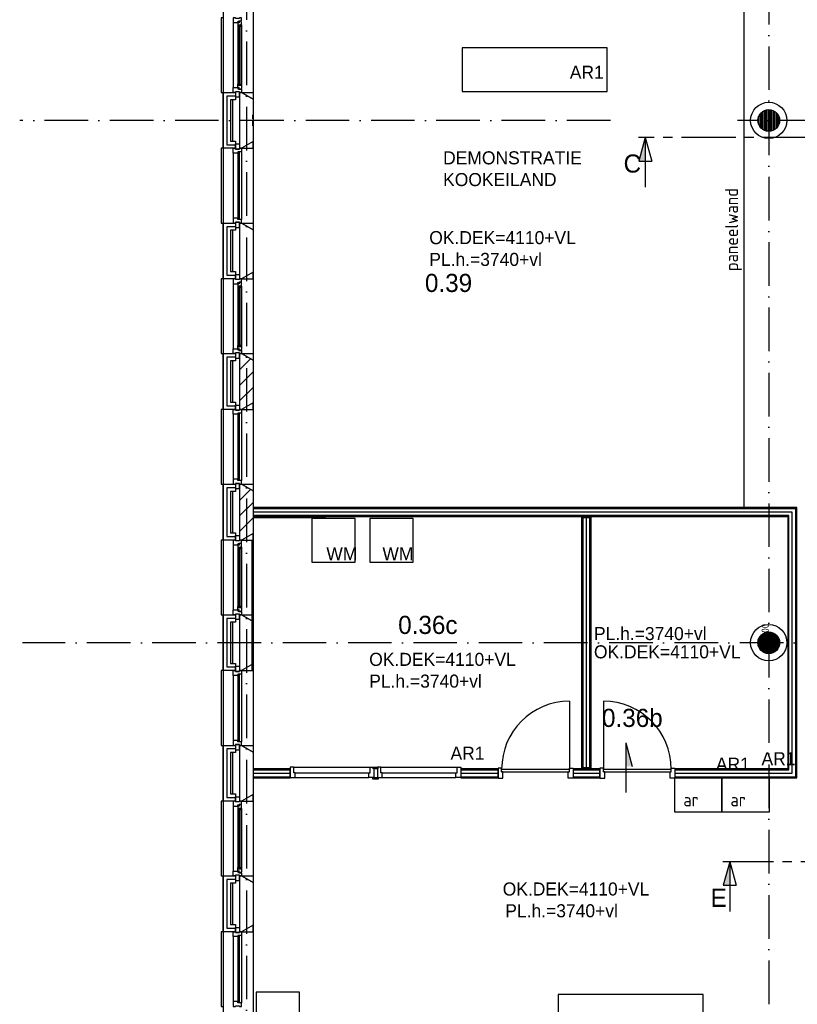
# Model space of a CAD drawing. Header units: millimetres. Extents: x -6587 to 170951, y 244 to 951952.
# Tile 70 of 102: x 114897 to 125617, y 893443 to 907016. Entities that reach past the tile are written whole.
import ezdxf

# ---------------------------------------------------------------- set-up
doc = ezdxf.new("R2010")
doc.units = ezdxf.units.MM
doc.header["$LTSCALE"] = 100
for name, pattern in [('CENTER2', [11.25, 7.5, -1.25, 1.25, -1.25]), ('DASHDOT', [9, 6, -1.5, 0, -1.5]), ('HIDDEN4', [0.9375, 0.625, -0.3125])]:
    doc.linetypes.add(name, pattern=pattern)
for name, color, linetype in [('AL$7----_STRAMIEN', 1, 'DASHDOT'), ('AL$8----_HULPKOLOM', 2, 'CONTINUOUS'), ('AL28----_KONSTRUKTIE', 3, 'CONTINUOUS'), ('ALN-----_BLOCKNAAM', 2, 'CONTINUOUS'), ('ALXAA---_GEWBETON', 12, 'CONTINUOUS'), ('BL$4----', 7, 'CONTINUOUS'), ('BOUW', 8, 'CONTINUOUS'), ('DOORSNEDE', 1, 'CONTINUOUS'), ('FL82----', 7, 'CONTINUOUS')]:
    doc.layers.add(name, color=color, linetype=linetype)
doc.styles.add('BURO-018', font='BUROFONT.shx', dxfattribs={"height": 180})
doc.styles.add('BURO-025', font='BUROFONT.shx', dxfattribs={"height": 250})
doc.styles.add('BURO-050', font='BUROFONT.shx', dxfattribs={"height": 500})
doc.styles.get("Standard").update_dxf_attribs({"font": 'iso.shx'})
pattern_1 = [(90, (125223.774, 905627.546), (-20, 1e-15), [])]

# ---------------------------------------------------------------- blocks, each defined once
blk = doc.blocks.new('K300')
at = {"layer": 'ALXAA---_GEWBETON'}
h = blk.add_hatch(dxfattribs=at)
h.set_pattern_fill('GEWPBET', color=256, scale=100, style=0)
h.set_pattern_definition([(0, (0, 0), (0, 20), [])])
edge = h.paths.add_edge_path()
edge.add_arc((0, 0), 150, 0, 360)
at = {"layer": 'AL$8----_HULPKOLOM'}
blk.add_circle((0, 0), 250, dxfattribs=at)
at = {"layer": 'AL28----_KONSTRUKTIE'}
blk.add_circle((0, 0), 150, dxfattribs=at)
at = {"layer": 'ALN-----_BLOCKNAAM', "linetype": 'Continuous'}
blk.add_text('K300', height=100, dxfattribs=at).set_placement((0, 0))

msp = doc.modelspace()

# ---------------------------------------------------------------- hatches: boundary and pattern name
at = {"layer": 'BOUW'}
h = msp.add_hatch(dxfattribs=at)
h.set_pattern_fill('GEWPBET', color=256, scale=100, angle=90, style=0)
h.set_pattern_definition(pattern_1)
edge = h.paths.add_edge_path()
edge.add_arc((125223.8, 905627.5), 150, 0, 360)
h = msp.add_hatch(dxfattribs=at)
h.set_pattern_fill('GEWPBET', color=256, scale=100, angle=90, style=0)
h.set_pattern_definition(pattern_1)
edge = h.paths.add_edge_path()
edge.add_arc((125223.8, 905627.5), 150, 0, 360)
h = msp.add_hatch(dxfattribs=at)
h.set_pattern_fill('GEWPBET', color=256, scale=100, angle=90, style=0)
h.set_pattern_definition([(90, (125223.774, 898427.546), (-20, 1e-15), [])])
edge = h.paths.add_edge_path()
edge.add_arc((125223.8, 898427.5), 150, 0, 360)

# ---------------------------------------------------------------- linework, layer by layer
at = {"layer": 'AL$7----_STRAMIEN', "color": 1}
for p, q in [((118023.6, 949018.6), (118023.6, 877276.5)), ((118023.6, 949018.6), (118023.6, 877276.5)), ((125223.6, 948952.5), (125223.6, 877210.3)), ((123040.8, 905627.5), (114897.1, 905627.5)), ((135869.9, 905627.5), (124793.2, 905627.5)), ((129025.4, 898427.5), (114934.4, 898427.5))]:
    msp.add_line(p, q, dxfattribs=at)
at = {"layer": 'BL$4----', "color": 1, "linetype": 'HIDDEN4'}
msp.add_line((118112.4, 905554.8), (118112.4, 905704.1), dxfattribs=at)
at = {"layer": 'BOUW'}
for p, q in [((117703.6, 912737.5), (117703.6, 880107.7)), ((124880.6, 909185.7), (124880.6, 900302.7)), ((118113.6, 906999.2), (118113.6, 906413.9)), ((117703.6, 905242.7), (117703.6, 906012.7)), ((117703.6, 906012.7), (117872.6, 906012.7)), ((117753.6, 905962.7), (117753.6, 905292.7)), ((117753.6, 905962.7), (117753.6, 905292.7)), ((117872.6, 905962.7), (117753.6, 905962.7)), ((117872.6, 905962.7), (117753.6, 905962.7)), ((117803.6, 905912.7), (117803.6, 905342.7)), ((117872.6, 905912.7), (117803.6, 905912.7)), ((117833.6, 905342.7), (117833.6, 905912.7)), ((117872.6, 906012.7), (117872.6, 905912.7)), ((117933.6, 905242.7), (117933.6, 906012.7)), ((117933.6, 906012.7), (117953.6, 906012.7)), ((117933.6, 905342.7), (117933.6, 905912.7)), ((117953.6, 906012.7), (118113.6, 905920.3)), ((118113.6, 905920.3), (118113.6, 905335.1)), ((118113.6, 905920.3), (118113.6, 905335.1)), ((117803.6, 905342.7), (117872.6, 905342.7)), ((117872.6, 905342.7), (117872.6, 905242.7)), ((117872.6, 905242.7), (117703.6, 905242.7)), ((117753.6, 905292.7), (117872.6, 905292.7)), ((117753.6, 905292.7), (117872.6, 905292.7)), ((117953.6, 905242.7), (117933.6, 905242.7)), ((118113.6, 905335.1), (117953.6, 905242.7)), ((117703.6, 904212.7), (117872.6, 904212.7)), ((117703.6, 903442.7), (117703.6, 904212.7)), ((117753.6, 904162.7), (117753.6, 903492.7)), ((117872.6, 904162.7), (117753.6, 904162.7)), ((117753.6, 904162.7), (117753.6, 903492.7)), ((117872.6, 904162.7), (117753.6, 904162.7)), ((117872.6, 904212.7), (117872.6, 904112.7)), ((117933.6, 903442.7), (117933.6, 904212.7)), ((117933.6, 904212.7), (117953.6, 904212.7)), ((117953.6, 904212.7), (118113.6, 904120.3)), ((118113.6, 904120.3), (118113.6, 903535.1)), ((117803.6, 904112.7), (117803.6, 903542.7)), ((117872.6, 904112.7), (117803.6, 904112.7)), ((117833.6, 903542.7), (117833.6, 904112.7)), ((117933.6, 903542.7), (117933.6, 904112.7)), ((117872.6, 903442.7), (117703.6, 903442.7)), ((117753.6, 903492.7), (117872.6, 903492.7)), ((117753.6, 903492.7), (117872.6, 903492.7)), ((117803.6, 903542.7), (117872.6, 903542.7)), ((117872.6, 903542.7), (117872.6, 903442.7)), ((117953.6, 903442.7), (117933.6, 903442.7)), ((118113.6, 903535.1), (117953.6, 903442.7)), ((117703.6, 901642.7), (117703.6, 902412.7)), ((117703.6, 902412.7), (117872.6, 902412.7)), ((117753.6, 902362.7), (117753.6, 901692.7)), ((117753.6, 902362.7), (117753.6, 901692.7)), ((117872.6, 902362.7), (117753.6, 902362.7)), ((117872.6, 902362.7), (117753.6, 902362.7)), ((117872.6, 902412.7), (117872.6, 902312.7)), ((117933.6, 901642.7), (117933.6, 902412.7)), ((117933.6, 902403.6), (117942.7, 902412.7)), ((117933.6, 902412.7), (117953.6, 902412.7)), ((117953.6, 902412.7), (118113.6, 902320.3)), ((117803.6, 902312.7), (117803.6, 901742.7)), ((117872.6, 902312.7), (117803.6, 902312.7)), ((117833.6, 901742.7), (117833.6, 902312.7)), ((117933.6, 902191.5), (118081.2, 902339)), ((117933.6, 901742.7), (117933.6, 902312.7)), ((118113.6, 902320.3), (118113.6, 901735.1)), ((117933.6, 901979.3), (118113.6, 902159.3)), ((117933.6, 901767.2), (118113.6, 901947.2)), ((117753.6, 901692.7), (117872.6, 901692.7)), ((117753.6, 901692.7), (117872.6, 901692.7)), ((117803.6, 901742.7), (117872.6, 901742.7)), ((117872.6, 901742.7), (117872.6, 901642.7)), ((118113.6, 901735.1), (117953.6, 901642.7)), ((117872.6, 901642.7), (117703.6, 901642.7)), ((117953.6, 901642.7), (117933.6, 901642.7)), ((117703.6, 900612.7), (117872.6, 900612.7)), ((117703.6, 899842.7), (117703.6, 900612.7)), ((117872.6, 900612.7), (117872.6, 900512.7)), ((117933.6, 899842.7), (117933.6, 900612.7)), ((117933.6, 900612.7), (117953.6, 900612.7)), ((117933.6, 900603.6), (117942.7, 900612.7)), ((117953.6, 900612.7), (118113.6, 900520.3)), ((117753.6, 900562.7), (117753.6, 899892.7)), ((117872.6, 900562.7), (117753.6, 900562.7)), ((117753.6, 900562.7), (117753.6, 899892.7)), ((117872.6, 900562.7), (117753.6, 900562.7)), ((117803.6, 900512.7), (117803.6, 899942.7)), ((117872.6, 900512.7), (117803.6, 900512.7)), ((117833.6, 899942.7), (117833.6, 900512.7)), ((117933.6, 900391.5), (118081.2, 900539)), ((117933.6, 899942.7), (117933.6, 900512.7)), ((118113.6, 900520.3), (118113.6, 899935.1)), ((117933.6, 900179.3), (118113.6, 900359.3)), ((125611.1, 900290.2), (118113.6, 900290.2)), ((118113.6, 900290.2), (118113.6, 900165.2)), ((125596.1, 900275.2), (118113.6, 900275.2)), ((125548.6, 900227.7), (118113.6, 900227.7)), ((125501.1, 900180.2), (118113.6, 900180.2)), ((125501.1, 896675.2), (125501.1, 900180.2)), ((125548.6, 896627.7), (125548.6, 900227.7)), ((125596.1, 896580.2), (125596.1, 900275.2)), ((125611.1, 896565.2), (125611.1, 900290.2)), ((117933.6, 899967.2), (118113.6, 900147.2)), ((118113.6, 900165.2), (125486.1, 900165.2)), ((118113.6, 900152.7), (119113.6, 900152.7)), ((125486.1, 900165.2), (125486.1, 896690.2)), ((117803.6, 899942.7), (117872.6, 899942.7)), ((117872.6, 899942.7), (117872.6, 899842.7)), ((118113.6, 899935.1), (117953.6, 899842.7)), ((117872.6, 899842.7), (117703.6, 899842.7)), ((117753.6, 899892.7), (117872.6, 899892.7)), ((117753.6, 899892.7), (117872.6, 899892.7)), ((117953.6, 899842.7), (117933.6, 899842.7)), ((118098.6, 899842.7), (118098.6, 898042.7)), ((117703.6, 898042.7), (117703.6, 898812.7)), ((117703.6, 898812.7), (117872.6, 898812.7)), ((117753.6, 898762.7), (117753.6, 898092.7)), ((117872.6, 898762.7), (117753.6, 898762.7)), ((117872.6, 898762.7), (117753.6, 898762.7)), ((117803.6, 898712.7), (117803.6, 898142.7)), ((117872.6, 898712.7), (117803.6, 898712.7)), ((117833.6, 898142.7), (117833.6, 898712.7)), ((117872.6, 898812.7), (117872.6, 898712.7)), ((117933.6, 898042.7), (117933.6, 898812.7)), ((117933.6, 898812.7), (117953.6, 898812.7)), ((117933.6, 898142.7), (117933.6, 898712.7)), ((117953.6, 898812.7), (118113.6, 898720.3)), ((118113.6, 898720.3), (118113.6, 898135.1)), ((117803.6, 898142.7), (117872.6, 898142.7)), ((117872.6, 898142.7), (117872.6, 898042.7)), ((117872.6, 898042.7), (117703.6, 898042.7)), ((117753.6, 898092.7), (117872.6, 898092.7)), ((117753.6, 898092.7), (117872.6, 898092.7)), ((117953.6, 898042.7), (117933.6, 898042.7)), ((118113.6, 898135.1), (117953.6, 898042.7)), ((117703.6, 897012.7), (117872.6, 897012.7)), ((117703.6, 896242.7), (117703.6, 897012.7)), ((117872.6, 896962.7), (117753.6, 896962.7)), ((117753.6, 896962.7), (117753.6, 896292.7)), ((117872.6, 896962.7), (117753.6, 896962.7)), ((117872.6, 897012.7), (117872.6, 896912.7)), ((117933.6, 896242.7), (117933.6, 897012.7)), ((117933.6, 897012.7), (117953.6, 897012.7)), ((117953.6, 897012.7), (118113.6, 896920.3)), ((118113.6, 896920.3), (118113.6, 896335.1)), ((117803.6, 896912.7), (117803.6, 896342.7)), ((117872.6, 896912.7), (117803.6, 896912.7)), ((117833.6, 896342.7), (117833.6, 896912.7)), ((117933.6, 896342.7), (117933.6, 896912.7)), ((118113.6, 896690.2), (118113.6, 896565.2)), ((118627.6, 896690.2), (118113.6, 896690.2)), ((118113.6, 896675.2), (118627.6, 896675.2)), ((118677.6, 896709.7), (118627.6, 896709.7)), ((118627.6, 896709.7), (118627.6, 896570.7)), ((118627.6, 896565.2), (118627.6, 896690.2)), ((118677.6, 896633.7), (118677.6, 896709.7)), ((118677.6, 896709.7), (119727.6, 896709.7)), ((119727.6, 896709.7), (119777.6, 896709.7)), ((119727.6, 896633.7), (119727.6, 896709.7)), ((119765.1, 896708.2), (119765.1, 896690.2)), ((119777.6, 896708.2), (119765.1, 896708.2)), ((119777.6, 896709.7), (119777.6, 896570.7)), ((119840.1, 896708.2), (119777.6, 896708.2)), ((119827.6, 896690.2), (119777.6, 896690.2)), ((119777.6, 896690.2), (119777.6, 896684.7)), ((119877.6, 896709.7), (119827.6, 896709.7)), ((119827.6, 896709.7), (119827.6, 896570.7)), ((119827.6, 896690.2), (119840.1, 896690.2)), ((119827.6, 896684.7), (119827.6, 896690.2)), ((119840.1, 896690.2), (119840.1, 896708.2)), ((119877.6, 896633.7), (119877.6, 896709.7)), ((119877.6, 896709.7), (120927.6, 896709.7)), ((120927.6, 896709.7), (120977.6, 896709.7)), ((120927.6, 896633.7), (120927.6, 896709.7)), ((120977.6, 896709.7), (120977.6, 896570.7)), ((120977.6, 896690.2), (120977.6, 896565.2)), ((121491.6, 896690.2), (120977.6, 896690.2)), ((120977.6, 896675.2), (121491.6, 896675.2)), ((121491.6, 896565.2), (121491.6, 896690.2)), ((123929.6, 896690.2), (123929.6, 896565.2)), ((125486.1, 896690.2), (123929.6, 896690.2)), ((123929.6, 896675.2), (125501.1, 896675.2)), ((118113.6, 896627.7), (118627.6, 896627.7)), ((118113.6, 896580.2), (118627.6, 896580.2)), ((118113.6, 896565.2), (118627.6, 896565.2)), ((118627.6, 896570.7), (118694.6, 896570.7)), ((118694.6, 896633.7), (118677.6, 896633.7)), ((118694.6, 896570.7), (118694.6, 896633.7)), ((118694.6, 896633.7), (119710.6, 896633.7)), ((118694.6, 896570.7), (119710.6, 896570.7)), ((119710.6, 896633.7), (119727.6, 896633.7)), ((119710.6, 896570.7), (119710.6, 896633.7)), ((119777.6, 896570.7), (119710.6, 896570.7)), ((119765.1, 896547.2), (119765.1, 896565.2)), ((119777.6, 896547.2), (119765.1, 896547.2)), ((119777.6, 896565.2), (119777.6, 896570.7)), ((119827.6, 896565.2), (119777.6, 896565.2)), ((119840.1, 896547.2), (119777.6, 896547.2)), ((119827.6, 896570.7), (119894.6, 896570.7)), ((119827.6, 896570.7), (119827.6, 896565.2)), ((119827.6, 896565.2), (119840.1, 896565.2)), ((119840.1, 896565.2), (119840.1, 896547.2)), ((119894.6, 896633.7), (119877.6, 896633.7)), ((119894.6, 896570.7), (119894.6, 896633.7)), ((119894.6, 896633.7), (120910.6, 896633.7)), ((119894.6, 896570.7), (120910.6, 896570.7)), ((120910.6, 896633.7), (120927.6, 896633.7)), ((120910.6, 896570.7), (120910.6, 896633.7)), ((120977.6, 896570.7), (120910.6, 896570.7)), ((120977.6, 896627.7), (121491.6, 896627.7)), ((120977.6, 896580.2), (121491.6, 896580.2)), ((120977.6, 896565.2), (121491.6, 896565.2)), ((123929.6, 896627.7), (125548.6, 896627.7)), ((123929.6, 896580.2), (125596.1, 896580.2)), ((123929.6, 896565.2), (125611.1, 896565.2)), ((117872.6, 896242.7), (117703.6, 896242.7)), ((117753.6, 896292.7), (117872.6, 896292.7)), ((117753.6, 896292.7), (117872.6, 896292.7)), ((117803.6, 896342.7), (117872.6, 896342.7)), ((117872.6, 896342.7), (117872.6, 896242.7)), ((117953.6, 896242.7), (117933.6, 896242.7)), ((118113.6, 896335.1), (117953.6, 896242.7)), ((117703.6, 894442.7), (117703.6, 895212.7)), ((117703.6, 895212.7), (117872.6, 895212.7)), ((117753.6, 895162.7), (117753.6, 894492.7)), ((117753.6, 895162.7), (117753.6, 894492.7)), ((117872.6, 895162.7), (117753.6, 895162.7)), ((117872.6, 895162.7), (117753.6, 895162.7)), ((117872.6, 895212.7), (117872.6, 895112.7)), ((117933.6, 894442.7), (117933.6, 895212.7)), ((117933.6, 895212.7), (117953.6, 895212.7)), ((117953.6, 895212.7), (118113.6, 895120.3)), ((117803.6, 895112.7), (117803.6, 894542.7)), ((117872.6, 895112.7), (117803.6, 895112.7)), ((117833.6, 894542.7), (117833.6, 895112.7)), ((117933.6, 894542.7), (117933.6, 895112.7)), ((118113.6, 895120.3), (118113.6, 894535.1)), ((117753.6, 894492.7), (117872.6, 894492.7)), ((117753.6, 894492.7), (117872.6, 894492.7)), ((117803.6, 894542.7), (117872.6, 894542.7)), ((117872.6, 894542.7), (117872.6, 894442.7)), ((118113.6, 894535.1), (117953.6, 894442.7)), ((117872.6, 894442.7), (117703.6, 894442.7)), ((117953.6, 894442.7), (117933.6, 894442.7))]:
    msp.add_line(p, q, dxfattribs=at)
for points in [[(118113.6, 907135.1), (118113.6, 905920.3)], [(117703.6, 907042.7), (117673.6, 907042.7), (117673.6, 906012.7), (117703.6, 906012.7)], [(117839.6, 906975.7), (117839.6, 906079.7)], [(117902.6, 906928.6), (117902.6, 906126.8)], [(117956.6, 906943.5), (117956.6, 906111.9)], [(117703.6, 905242.7), (117673.6, 905242.7), (117673.6, 904212.7), (117703.6, 904212.7)], [(118113.6, 905335.1), (118113.6, 904120.3)], [(117839.6, 905175.7), (117839.6, 904279.7)], [(117953.6, 905192.7), (117953.6, 904262.7)], [(117703.6, 903442.7), (117673.6, 903442.7), (117673.6, 902412.7), (117703.6, 902412.7)], [(118113.6, 903535.1), (118113.6, 902320.3)], [(117839.6, 903375.7), (117839.6, 902479.7)], [(117902.6, 903328.6), (117902.6, 902526.8)], [(117956.6, 903343.5), (117956.6, 902511.9)], [(118113.6, 901735.1), (118113.6, 900520.3)], [(117703.6, 901642.7), (117673.6, 901642.7), (117673.6, 900612.7), (117703.6, 900612.7)], [(117839.6, 901575.7), (117839.6, 900679.7)], [(117953.6, 901592.7), (117953.6, 900662.7)], [(122663.1, 896702.7), (122663.1, 900152.7)], [(122710.6, 896702.7), (122710.6, 900152.7)], [(122758.1, 896702.7), (122758.1, 900152.7)], [(118113.6, 899935.1), (118113.6, 898720.3)], [(117703.6, 899842.7), (117673.6, 899842.7), (117673.6, 898812.7), (117703.6, 898812.7)], [(117839.6, 899775.7), (117839.6, 898879.7)], [(117902.6, 899728.6), (117902.6, 898926.8)], [(117956.6, 899743.5), (117956.6, 898911.9)], [(117703.6, 898042.7), (117673.6, 898042.7), (117673.6, 897012.7), (117703.6, 897012.7)], [(118113.6, 898135.1), (118113.6, 896920.3)], [(117839.6, 897975.7), (117839.6, 897079.7)], [(117953.6, 897992.7), (117953.6, 897062.7)], [(122475.6, 897620.2), (122475.6, 896686.2)], [(122945.6, 897620.2), (122945.6, 896686.2)], [(121491.6, 896697.2), (121491.6, 896558.2), (121558.6, 896558.2), (121558.6, 896646.2), (121541.6, 896646.2), (121541.6, 896697.2), (121491.6, 896697.2)], [(121541.6, 896686.2), (122475.6, 896686.2)], [(122525.6, 896697.2), (122525.6, 896558.2), (122458.6, 896558.2), (122458.6, 896646.2), (122475.6, 896646.2), (122475.6, 896697.2), (122525.6, 896697.2)], [(122525.6, 896675.2), (122895.6, 896675.2)], [(122895.6, 896697.2), (122895.6, 896558.2), (122962.6, 896558.2), (122962.6, 896646.2), (122945.6, 896646.2), (122945.6, 896697.2), (122895.6, 896697.2)], [(122945.6, 896686.2), (123879.6, 896686.2)], [(123929.6, 896697.2), (123929.6, 896558.2), (123862.6, 896558.2), (123862.6, 896646.2), (123879.6, 896646.2), (123879.6, 896697.2), (123929.6, 896697.2)], [(121541.6, 896646.2), (122475.6, 896646.2)], [(122525.6, 896627.7), (122895.6, 896627.7)], [(122525.6, 896580.2), (122895.6, 896580.2)], [(122945.6, 896646.2), (123879.6, 896646.2)], [(124578.6, 896565.2), (124578.6, 896265.2), (124578.6, 896090.2), (124528.6, 896090.2), (123978.6, 896090.2), (123928.6, 896090.2), (123928.6, 896265.2), (123928.6, 896565.2), (124578.6, 896565.2)], [(125228.6, 896565.2), (125228.6, 896265.2), (125228.6, 896090.2), (125178.6, 896090.2), (124628.6, 896090.2), (124578.6, 896090.2), (124578.6, 896265.2), (124578.6, 896565.2), (125228.6, 896565.2)], [(117703.6, 896242.7), (117673.6, 896242.7), (117673.6, 895212.7), (117703.6, 895212.7)], [(118113.6, 896335.1), (118113.6, 895120.3)], [(117839.6, 896175.7), (117839.6, 895279.7)], [(117902.6, 896128.6), (117902.6, 895326.8)], [(117956.6, 896143.5), (117956.6, 895311.9)], [(118113.6, 894535.1), (118113.6, 893320.3)], [(117703.6, 894442.7), (117673.6, 894442.7), (117673.6, 893412.7), (117703.6, 893412.7)], [(117839.6, 894375.7), (117839.6, 893479.7)], [(117953.6, 894392.7), (117953.6, 893462.7)]]:
    msp.add_lwpolyline(points, dxfattribs=at)
for points in [[(117953.6, 907042.7), (117928.6, 907042.7), (117928.6, 907032.7), (117872.6, 907032.7), (117872.6, 907042.7), (117839.6, 907042.7), (117839.6, 906975.7), (117902.6, 906975.7), (117902.6, 906992.7), (117917.6, 906992.7), (117917.6, 906998.7), (117953.6, 906998.7)], [(117956.6, 906986), (117952.4, 906988.4), (117952.4, 906995.5), (117922.6, 906995.5), (117922.6, 906973), (117917.6, 906973), (117917.6, 906981), (117902.6, 906981), (117902.6, 906975.7), (117902.6, 906928.6), (117915.6, 906926.5), (117915.6, 906943.5), (117956.6, 906943.5)], [(117938.6, 906941.5), (117917.6, 906941.5), (117917.6, 906113.9), (117938.6, 906113.9)], [(117954.3, 906943.5), (117940.8, 906943.5), (117940.8, 906926.5), (117954.3, 906926.5)], [(117953.6, 906012.7), (117928.6, 906012.7), (117928.6, 906022.7), (117872.6, 906022.7), (117872.6, 906012.7), (117839.6, 906012.7), (117839.6, 906079.7), (117902.6, 906079.7), (117902.6, 906062.7), (117917.6, 906062.7), (117917.6, 906056.7), (117953.6, 906056.7)], [(117928.6, 906022.7), (117872.6, 906022.7), (117872.6, 905951.7), (117928.6, 905951.7)], [(117956.6, 906069.4), (117952.4, 906066.9), (117952.4, 906059.9), (117922.6, 906059.9), (117922.6, 906082.4), (117917.6, 906082.4), (117917.6, 906074.4), (117902.6, 906074.4), (117902.6, 906079.7), (117902.6, 906126.8), (117915.6, 906128.9), (117915.6, 906111.9), (117956.6, 906111.9)], [(117954.3, 906111.9), (117940.8, 906111.9), (117940.8, 906128.9), (117954.3, 906128.9)], [(117953.6, 906012.7), (118113.6, 906012.7), (118113.6, 905920.3)], [(117953.6, 905192.7), (117953.6, 905192.7), (117902.6, 905192.7), (117902.6, 905175.7), (117839.6, 905175.7), (117839.6, 905175.7), (117839.6, 905175.7), (117839.6, 905175.7), (117839.6, 905175.7), (117839.6, 905242.7), (117872.6, 905242.7), (117872.6, 905232.7), (117928.6, 905232.7), (117928.6, 905242.7), (117928.6, 905242.7), (117953.6, 905242.7)], [(117928.6, 905232.7), (117872.6, 905232.7), (117872.6, 905303.7), (117928.6, 905303.7)], [(117953.6, 905242.7), (118113.6, 905242.7), (118113.6, 905335.1)], [(117927.6, 905187.7), (117906.6, 905187.7), (117906.6, 904267.7), (117927.6, 904267.7)], [(117953.6, 904262.7), (117953.6, 904262.7), (117902.6, 904262.7), (117902.6, 904279.7), (117839.6, 904279.7), (117839.6, 904279.7), (117839.6, 904279.7), (117839.6, 904279.7), (117839.6, 904279.7), (117839.6, 904212.7), (117872.6, 904212.7), (117872.6, 904222.7), (117928.6, 904222.7), (117928.6, 904212.7), (117928.6, 904212.7), (117953.6, 904212.7)], [(117928.6, 904222.7), (117872.6, 904222.7), (117872.6, 904151.7), (117928.6, 904151.7)], [(117953.6, 904212.7), (118113.6, 904212.7), (118113.6, 904120.3)], [(117953.6, 903442.7), (117928.6, 903442.7), (117928.6, 903432.7), (117872.6, 903432.7), (117872.6, 903442.7), (117839.6, 903442.7), (117839.6, 903375.7), (117902.6, 903375.7), (117902.6, 903392.7), (117917.6, 903392.7), (117917.6, 903398.7), (117953.6, 903398.7)], [(117928.6, 903432.7), (117872.6, 903432.7), (117872.6, 903503.7), (117928.6, 903503.7)], [(117953.6, 903442.7), (118113.6, 903442.7), (118113.6, 903535.1)], [(117956.6, 903386), (117952.4, 903388.4), (117952.4, 903395.5), (117922.6, 903395.5), (117922.6, 903373), (117917.6, 903373), (117917.6, 903381), (117902.6, 903381), (117902.6, 903375.7), (117902.6, 903328.6), (117915.6, 903326.5), (117915.6, 903343.5), (117956.6, 903343.5)], [(117938.6, 903341.5), (117917.6, 903341.5), (117917.6, 902513.9), (117938.6, 902513.9)], [(117954.3, 903343.5), (117940.8, 903343.5), (117940.8, 903326.5), (117954.3, 903326.5)], [(117956.6, 902469.4), (117952.4, 902466.9), (117952.4, 902459.9), (117922.6, 902459.9), (117922.6, 902482.4), (117917.6, 902482.4), (117917.6, 902474.4), (117902.6, 902474.4), (117902.6, 902479.7), (117902.6, 902526.8), (117915.6, 902528.9), (117915.6, 902511.9), (117956.6, 902511.9)], [(117954.3, 902511.9), (117940.8, 902511.9), (117940.8, 902528.9), (117954.3, 902528.9)], [(117953.6, 902412.7), (117928.6, 902412.7), (117928.6, 902422.7), (117872.6, 902422.7), (117872.6, 902412.7), (117839.6, 902412.7), (117839.6, 902479.7), (117902.6, 902479.7), (117902.6, 902462.7), (117917.6, 902462.7), (117917.6, 902456.7), (117953.6, 902456.7)], [(117928.6, 902422.7), (117872.6, 902422.7), (117872.6, 902351.7), (117928.6, 902351.7)], [(117953.6, 902412.7), (118113.6, 902412.7), (118113.6, 902320.3)], [(117928.6, 901632.7), (117872.6, 901632.7), (117872.6, 901703.7), (117928.6, 901703.7)], [(117953.6, 901642.7), (118113.6, 901642.7), (118113.6, 901735.1)], [(117953.6, 901592.7), (117953.6, 901592.7), (117902.6, 901592.7), (117902.6, 901575.7), (117839.6, 901575.7), (117839.6, 901575.7), (117839.6, 901575.7), (117839.6, 901575.7), (117839.6, 901575.7), (117839.6, 901642.7), (117872.6, 901642.7), (117872.6, 901632.7), (117928.6, 901632.7), (117928.6, 901642.7), (117928.6, 901642.7), (117953.6, 901642.7)], [(117927.6, 901587.7), (117906.6, 901587.7), (117906.6, 900667.7), (117927.6, 900667.7)], [(117953.6, 900662.7), (117953.6, 900662.7), (117902.6, 900662.7), (117902.6, 900679.7), (117839.6, 900679.7), (117839.6, 900679.7), (117839.6, 900679.7), (117839.6, 900679.7), (117839.6, 900679.7), (117839.6, 900612.7), (117872.6, 900612.7), (117872.6, 900622.7), (117928.6, 900622.7), (117928.6, 900612.7), (117928.6, 900612.7), (117953.6, 900612.7)], [(117928.6, 900622.7), (117872.6, 900622.7), (117872.6, 900551.7), (117928.6, 900551.7)], [(117953.6, 900612.7), (118113.6, 900612.7), (118113.6, 900520.3)], [(122648.1, 896702.7), (122648.1, 900152.7), (122773.1, 900152.7), (122773.1, 896702.7)], [(117953.6, 899842.7), (118113.6, 899842.7), (118113.6, 899935.1)], [(117953.6, 899842.7), (117928.6, 899842.7), (117928.6, 899832.7), (117872.6, 899832.7), (117872.6, 899842.7), (117839.6, 899842.7), (117839.6, 899775.7), (117902.6, 899775.7), (117902.6, 899792.7), (117917.6, 899792.7), (117917.6, 899798.7), (117953.6, 899798.7)], [(117928.6, 899832.7), (117872.6, 899832.7), (117872.6, 899903.7), (117928.6, 899903.7)], [(117956.6, 899786), (117952.4, 899788.4), (117952.4, 899795.5), (117922.6, 899795.5), (117922.6, 899773), (117917.6, 899773), (117917.6, 899781), (117902.6, 899781), (117902.6, 899775.7), (117902.6, 899728.6), (117915.6, 899726.5), (117915.6, 899743.5), (117956.6, 899743.5)], [(117938.6, 899741.5), (117917.6, 899741.5), (117917.6, 898913.9), (117938.6, 898913.9)], [(117954.3, 899743.5), (117940.8, 899743.5), (117940.8, 899726.5), (117954.3, 899726.5)], [(117953.6, 898812.7), (117928.6, 898812.7), (117928.6, 898822.7), (117872.6, 898822.7), (117872.6, 898812.7), (117839.6, 898812.7), (117839.6, 898879.7), (117902.6, 898879.7), (117902.6, 898862.7), (117917.6, 898862.7), (117917.6, 898856.7), (117953.6, 898856.7)], [(117928.6, 898822.7), (117872.6, 898822.7), (117872.6, 898751.7), (117928.6, 898751.7)], [(117956.6, 898869.4), (117952.4, 898866.9), (117952.4, 898859.9), (117922.6, 898859.9), (117922.6, 898882.4), (117917.6, 898882.4), (117917.6, 898874.4), (117902.6, 898874.4), (117902.6, 898879.7), (117902.6, 898926.8), (117915.6, 898928.9), (117915.6, 898911.9), (117956.6, 898911.9)], [(117954.3, 898911.9), (117940.8, 898911.9), (117940.8, 898928.9), (117954.3, 898928.9)], [(117953.6, 898812.7), (118113.6, 898812.7), (118113.6, 898720.3)], [(117953.6, 897992.7), (117953.6, 897992.7), (117902.6, 897992.7), (117902.6, 897975.7), (117839.6, 897975.7), (117839.6, 897975.7), (117839.6, 897975.7), (117839.6, 897975.7), (117839.6, 897975.7), (117839.6, 898042.7), (117872.6, 898042.7), (117872.6, 898032.7), (117928.6, 898032.7), (117928.6, 898042.7), (117928.6, 898042.7), (117953.6, 898042.7)], [(117928.6, 898032.7), (117872.6, 898032.7), (117872.6, 898103.7), (117928.6, 898103.7)], [(117953.6, 898042.7), (118113.6, 898042.7), (118113.6, 898135.1)], [(117927.6, 897987.7), (117906.6, 897987.7), (117906.6, 897067.7), (117927.6, 897067.7)], [(117953.6, 897062.7), (117953.6, 897062.7), (117902.6, 897062.7), (117902.6, 897079.7), (117839.6, 897079.7), (117839.6, 897079.7), (117839.6, 897079.7), (117839.6, 897079.7), (117839.6, 897079.7), (117839.6, 897012.7), (117872.6, 897012.7), (117872.6, 897022.7), (117928.6, 897022.7), (117928.6, 897012.7), (117928.6, 897012.7), (117953.6, 897012.7)], [(117928.6, 897022.7), (117872.6, 897022.7), (117872.6, 896951.7), (117928.6, 896951.7)], [(117953.6, 897012.7), (118113.6, 897012.7), (118113.6, 896920.3)], [(122525.6, 896565.2), (122895.6, 896565.2), (122895.6, 896690.2), (122525.6, 896690.2)], [(117953.6, 896242.7), (117928.6, 896242.7), (117928.6, 896232.7), (117872.6, 896232.7), (117872.6, 896242.7), (117839.6, 896242.7), (117839.6, 896175.7), (117902.6, 896175.7), (117902.6, 896192.7), (117917.6, 896192.7), (117917.6, 896198.7), (117953.6, 896198.7)], [(117928.6, 896232.7), (117872.6, 896232.7), (117872.6, 896303.7), (117928.6, 896303.7)], [(117953.6, 896242.7), (118113.6, 896242.7), (118113.6, 896335.1)], [(117956.6, 896186), (117952.4, 896188.4), (117952.4, 896195.5), (117922.6, 896195.5), (117922.6, 896173), (117917.6, 896173), (117917.6, 896181), (117902.6, 896181), (117902.6, 896175.7), (117902.6, 896128.6), (117915.6, 896126.5), (117915.6, 896143.5), (117956.6, 896143.5)], [(117938.6, 896141.5), (117917.6, 896141.5), (117917.6, 895313.9), (117938.6, 895313.9)], [(117954.3, 896143.5), (117940.8, 896143.5), (117940.8, 896126.5), (117954.3, 896126.5)], [(117956.6, 895269.4), (117952.4, 895266.9), (117952.4, 895259.9), (117922.6, 895259.9), (117922.6, 895282.4), (117917.6, 895282.4), (117917.6, 895274.4), (117902.6, 895274.4), (117902.6, 895279.7), (117902.6, 895326.8), (117915.6, 895328.9), (117915.6, 895311.9), (117956.6, 895311.9)], [(117954.3, 895311.9), (117940.8, 895311.9), (117940.8, 895328.9), (117954.3, 895328.9)], [(117953.6, 895212.7), (117928.6, 895212.7), (117928.6, 895222.7), (117872.6, 895222.7), (117872.6, 895212.7), (117839.6, 895212.7), (117839.6, 895279.7), (117902.6, 895279.7), (117902.6, 895262.7), (117917.6, 895262.7), (117917.6, 895256.7), (117953.6, 895256.7)], [(117928.6, 895222.7), (117872.6, 895222.7), (117872.6, 895151.7), (117928.6, 895151.7)], [(117953.6, 895212.7), (118113.6, 895212.7), (118113.6, 895120.3)], [(117928.6, 894432.7), (117872.6, 894432.7), (117872.6, 894503.7), (117928.6, 894503.7)], [(117953.6, 894442.7), (118113.6, 894442.7), (118113.6, 894535.1)], [(117953.6, 894392.7), (117953.6, 894392.7), (117902.6, 894392.7), (117902.6, 894375.7), (117839.6, 894375.7), (117839.6, 894375.7), (117839.6, 894375.7), (117839.6, 894375.7), (117839.6, 894375.7), (117839.6, 894442.7), (117872.6, 894442.7), (117872.6, 894432.7), (117928.6, 894432.7), (117928.6, 894442.7), (117928.6, 894442.7), (117953.6, 894442.7)], [(117927.6, 894387.7), (117906.6, 894387.7), (117906.6, 893467.7), (117927.6, 893467.7)], [(117953.6, 893462.7), (117953.6, 893462.7), (117902.6, 893462.7), (117902.6, 893479.7), (117839.6, 893479.7), (117839.6, 893479.7), (117839.6, 893479.7), (117839.6, 893479.7), (117839.6, 893479.7), (117839.6, 893412.7), (117872.6, 893412.7), (117872.6, 893422.7), (117928.6, 893422.7), (117928.6, 893412.7), (117928.6, 893412.7), (117953.6, 893412.7)]]:
    msp.add_lwpolyline(points, close=True, dxfattribs=at)
for centre, radius in [((125223.8, 905627.5), 250), ((125223.8, 905627.5), 250), ((125223.8, 905627.5), 150), ((125223.8, 905627.5), 150), ((125223.8, 898427.5), 250), ((125223.8, 898427.5), 150)]:
    msp.add_circle(centre, radius, dxfattribs=at)
for centre, start, end in [((122475.6, 896686.2), 90, 180), ((122945.6, 896686.2), 0, 90)]:
    msp.add_arc(centre, 934, start, end, dxfattribs=at)
at = {"layer": 'DOORSNEDE', "color": 150}
for p, q in [((123619.4, 905391.5), (123427.8, 905391.5)), ((124783.6, 895408.6), (124592, 895408.6))]:
    msp.add_line(p, q, dxfattribs=at)
at = {"layer": 'DOORSNEDE', "color": 210}
for p, q in [((123522.2, 905391.5), (123432, 905066.4)), ((123522.2, 905391.5), (123612.5, 905066.4)), ((123522.2, 905391.5), (123522.2, 904705.2)), ((123432, 905066.4), (123612.5, 905066.4)), ((124686.4, 895408.6), (124596.1, 895083.5)), ((124686.4, 895408.6), (124776.7, 895083.5)), ((124686.4, 895408.6), (124686.4, 894722.3)), ((124596.1, 895083.5), (124776.7, 895083.5))]:
    msp.add_line(p, q, dxfattribs=at)
at = {"layer": 'DOORSNEDE', "color": 210, "linetype": 'CENTER2'}
for p, q in [((129269.8, 905391.5), (123619.4, 905391.5)), ((128665, 895408.6), (124783.6, 895408.6))]:
    msp.add_line(p, q, dxfattribs=at)
at = {"layer": 'DOORSNEDE', "color": 1}
for q in [(123251.2, 896361.2), (123341.7, 896722.4)]:
    msp.add_line((123251.7, 897047.6), q, dxfattribs=at)
at = {"layer": 'DOORSNEDE', "color": 210}
for points in [[(123432, 905066.4), (123522.2, 905066.4), (123522.2, 905391.5)], [(124596.1, 895083.5), (124686.4, 895083.5), (124686.4, 895408.6)]]:
    msp.add_solid(points, dxfattribs=at)
at = {"layer": 'DOORSNEDE', "color": 1}
msp.add_solid([(123341.7, 896722.4), (123251.5, 896722.5), (123251.7, 897047.6)], dxfattribs=at)
at = {"layer": 'FL82----'}
for points in [[(120996.7, 906025.8), (122996.7, 906025.8), (122996.7, 906625.8), (120996.7, 906625.8)], [(118923.6, 900138.1), (118923.6, 899538.1), (119523.6, 899538.1), (119523.6, 900138.1)], [(119723.6, 900138.1), (119723.6, 899538.1), (120323.6, 899538.1), (120323.6, 900138.1)], [(118155.9, 893011.6), (118755.9, 893011.6), (118755.9, 893611.6), (118155.9, 893611.6)], [(122320.2, 892975.8), (124320.2, 892975.8), (124320.2, 893575.8), (122320.2, 893575.8)]]:
    msp.add_lwpolyline(points, close=True, dxfattribs=at)

# ---------------------------------------------------------------- block references
at = {"layer": 'BOUW', "rotation": 90}
msp.add_blockref('K300', (125223.8, 898427.5), dxfattribs=at)

# ---------------------------------------------------------------- texts
at = {"layer": 'BOUW', "color": 1, "style": 'BURO-018'}
for s, p in [('AR1', (122481.1, 906200.9)), ('OK.DEK=4110+VL', (120543.5, 903921.6)), ('PL.h.=3740+vl', (120543.5, 903621.6)), ('WM', (119124.6, 899563.9)), ('WM', (119897.7, 899563.9)), ('PL.h.=3740+vl ', (122813.8, 898463.2)), ('OK.DEK=4110+VL', (119715.4, 898108)), ('OK.DEK=4110+VL', (122813.8, 898211.7)), ('PL.h.=3740+vl ', (119715.4, 897808)), ('AR1', (120836.6, 896814.1)), ('AR1', (124494.5, 896663.1)), ('AR1', (125123.8, 896738.3)), ('OK.DEK=4110+VL', (121555.7, 894942.2)), ('PL.h.=3740+vl', (121591.6, 894642.2))]:
    msp.add_text(s, height=180, dxfattribs=at).set_placement(p)
at = {"layer": 'BOUW'}
msp.add_text('paneelwand', height=180, rotation=90, dxfattribs=at).set_placement((124800.9, 903550))
at = {"layer": 'BOUW', "style": 'BURO-025'}
for s, p in [('0.39', (120483.9, 903262.3)), ('0.36c', (120115, 898548)), ('0.36b', (122925, 897266.2))]:
    msp.add_text(s, height=250, dxfattribs=at).set_placement(p)
at = {"layer": 'BOUW'}
for p in [(124046, 896172), (124696, 896172)]:
    msp.add_text('ar', height=180, dxfattribs=at).set_placement(p)
at = {"layer": 'DOORSNEDE', "color": 150, "style": 'BURO-050'}
for s, p in [('C', (123222.3, 904908.2)), ('E', (124421.5, 894786.4))]:
    msp.add_text(s, height=250, dxfattribs=at).set_placement(p)
at = {"layer": 'FL82----', "color": 1, "style": 'BURO-018'}
for s, p in [('DEMONSTRATIE', (120734.2, 905021.8)), ('KOOKEILAND', (120734.2, 904721.8))]:
    msp.add_text(s, height=180, dxfattribs=at).set_placement(p)

doc.saveas('drawing.dxf')
